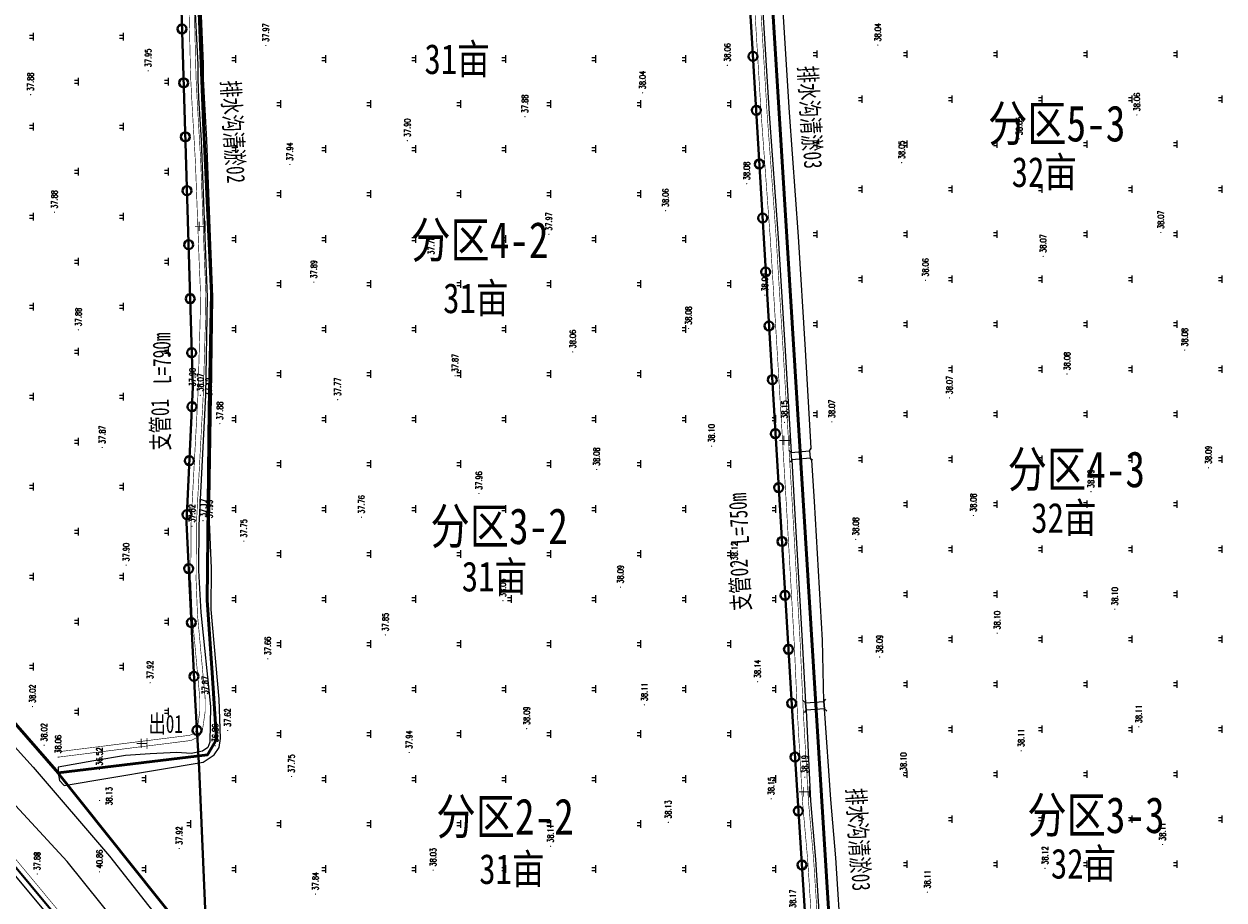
# Model space of a CAD drawing. Extents: x 464172 to 473094, y 3847158 to 3855433.
# Tile 38 of 98: x 466196 to 466595, y 3851864 to 3852156. Entities that reach past the tile are written whole.
import ezdxf
from ezdxf.enums import TextEntityAlignment as Align

# ---------------------------------------------------------------- set-up
doc = ezdxf.new("R2010")
doc.units = 0
doc.linetypes.add('X3', pattern=[5, 4, -1])
doc.layers.get('0').update_dxf_attribs({"linetype": 'CONTINUOUS'})
doc.layers.add('ASSIST', color=7, linetype='CONTINUOUS', plot=False)
for name, color, linetype in [('DLSS', 4, 'CONTINUOUS'), ('DMTZ', 3, 'CONTINUOUS'), ('GCD', 9, 'CONTINUOUS'), ('SXSS', 5, 'CONTINUOUS'), ('ZBTZ', 8, 'CONTINUOUS'), ('排水沟', 5, 'CONTINUOUS')]:
    doc.layers.add(name, color=color, linetype=linetype)
doc.layers.add('出水口', color=3, linetype='CONTINUOUS', lineweight=30)
doc.layers.add('支管', color=3, linetype='CONTINUOUS', lineweight=30)
doc.styles.add('HZ', font='rs.shx', dxfattribs={"width": 0.8, "bigfont": 'hztxt.shx'})
doc.styles.get("Standard").update_dxf_attribs({"font": 'rs.shx', "bigfont": 'hztxt.shx'})
doc.styles.add('黑体', font='simhei.ttf')
doc.linetypes.add('10411', pattern='A,2,[150,AAA.SHX,S=1,R=0,X=0,Y=1],2,[151,AAA.SHX,S=1,R=0,X=0,Y=3],1e-11', length=4)
doc.linetypes.add('712B', pattern='A,4,-1,4,-1,4,-1,[167,AAA.SHX,S=0.5,R=0,X=0,Y=0],8,[168,AAA.SHX,S=0.5,R=0,X=0,Y=0],-1', length=24)

# ---------------------------------------------------------------- blocks, each defined once
blk = doc.blocks.new('GC200')
at = {"linetype": 'Continuous', "const_width": 0.2, "flags": 128}
blk.add_lwpolyline([(-0.1, 0, 1), (0.1, 0, 1)], format="xyb", close=True, dxfattribs=at)
blk = doc.blocks.new('gc119')
for p, q in [((-1.25, 0), (1.25, 0)), ((-0.5, 1.3), (-0.5, 0)), ((0.5, 1.3), (0.5, 0))]:
    blk.add_line(p, q)
blk = doc.blocks.new('郭庄示范方')
at = {"layer": 'ASSIST', "color": 8, "linetype": 'Continuous', "elevation": -37.5, "flags": 128}
blk.add_lwpolyline([(652.3, -516.37), (646.23, -516.94), (646, -514.48), (652.07, -513.91)], close=True, dxfattribs=at)
at = {"layer": 'ASSIST', "color": 8, "linetype": 'Continuous', "flags": 128}
blk.add_lwpolyline([(657.06, -599.95), (650.94, -600.44), (650.75, -597.98), (656.86, -597.5)], close=True, dxfattribs=at)
at = {"layer": 'DLSS', "color": 8, "linetype": 'Continuous'}
for p, q in [((646, -514.48, -37.5), (645.23, -513.84, -37.5)), ((652.07, -513.91, -37.5), (652.7, -513.14, -37.5)), ((646.23, -516.94, -37.5), (645.6, -517.71, -37.5)), ((652.3, -516.37, -37.5), (653.07, -517.01, -37.5)), ((650.75, -597.98), (649.98, -597.33)), ((656.86, -597.5), (657.51, -596.73)), ((650.98, -600.39), (650.33, -601.15)), ((657.06, -599.95), (657.82, -600.6))]:
    blk.add_line(p, q, dxfattribs=at)
at = {"layer": 'DLSS', "color": 8, "linetype": 'X3', "const_width": 0.2, "flags": 128}
for points, elevation in [([(668.7, -927.17), (667.68, -899.23), (665.14, -849.88), (662.61, -816.18), (658.99, -765.3), (655.28, -709.37), (651.49, -650.33), (649.76, -630.86), (648.08, -601.63), (646.98, -577.51), (644.35, -531.43), (641.33, -480.81), (639.02, -443.16), (635.99, -401.78), (632.01, -336.29), (628.43, -282.32), (627.28, -256.04), (625.16, -222.49)], -37.5), ([(97.21, -250.08), (82.99, -254.12), (75.26, -258.64), (72.87, -261.4), (71.56, -265.05), (71.12, -270.89), (71.18, -273.21), (165.51, -386.15), (339.07, -594.5), (601.16, -910.37)], -37.5), ([(447.14, -608.03), (447.64, -607.37), (448, -606.8), (448.3, -604.89), (448.88, -600.79), (448.88, -596.45), (446.34, -568.76), (445.88, -557.25), (445.93, -538.89), (448.28, -494.92), (448.98, -470.74), (449.07, -464.85), (449.12, -461.28), (448.71, -451.94), (447.4, -417.38), (446.29, -398.36), (445.88, -390.51), (445.7, -384.07), (445.25, -365.38), (444.65, -357.17), (443.77, -331.43), (442.82, -301.02), (441.06, -257.1)], 0.56), ([(401.68, -616.06), (445.99, -610.5), (448.42, -609.29)], 0.56)]:
    blk.add_lwpolyline(points, dxfattribs=dict(at, elevation=elevation))
at = {"layer": 'DLSS', "color": 8, "linetype": 'Continuous', "const_width": 0.2, "flags": 128}
for points, elevation in [([(670.68, -927.15), (669.66, -899.14), (667.11, -849.75), (664.59, -816.04), (660.96, -765.17), (657.26, -709.24), (653.47, -650.18), (651.74, -630.71), (650.05, -601.53), (648.96, -577.41), (646.33, -531.31), (643.31, -480.69), (640.99, -443.03), (637.97, -401.65), (633.99, -336.17), (630.41, -282.22), (629.26, -255.93), (627.13, -222.37)], -37.5), ([(97.76, -251.63), (83.73, -255.76), (76.43, -260.04), (74.45, -262.33), (73.33, -265.43), (72.92, -270.93), (72.96, -272.54), (166.89, -384.99), (340.45, -593.35), (602.55, -909.22)], -37.5), ([(448.42, -609.29), (449.11, -608.38), (449.7, -607.43), (450.06, -605.15), (450.66, -600.92), (450.66, -596.37), (448.11, -568.65), (447.65, -557.22), (447.71, -538.94), (450.05, -495), (450.76, -470.78), (450.85, -464.88), (450.9, -461.26), (450.49, -451.87), (449.18, -417.29), (448.07, -398.26), (447.66, -390.44), (447.47, -384.02), (447.03, -365.3), (446.43, -357.08), (445.55, -331.37), (444.6, -300.96), (442.72, -253.95)], 0.56), ([(401.46, -614.3), (445.6, -608.76), (447.14, -608.03)], 0.56)]:
    blk.add_lwpolyline(points, dxfattribs=dict(at, elevation=elevation))
at = {"layer": 'DLSS', "color": 8, "linetype": 'Continuous', "elevation": -37.5}
for points in [[(646, -514.48), (652.07, -513.91)], [(652.3, -516.37), (646.23, -516.94)]]:
    blk.add_lwpolyline(points, dxfattribs=at)
at = {"layer": 'DLSS', "color": 8, "linetype": 'Continuous'}
for points in [[(650.75, -597.98), (656.86, -597.5)], [(657.06, -599.95), (650.94, -600.44)]]:
    blk.add_lwpolyline(points, dxfattribs=at)
at = {"layer": 'DMTZ', "color": 8, "linetype": '10411', "flags": 128}
for points, elevation in [([(605.95, -917.16), (600.65, -911.26), (522.73, -818), (389.08, -657.63), (89.02, -296.59), (65.42, -268.94), (64.87, -267.55), (65.2, -266.3), (66.76, -263.62)], 0.6), ([(636.44, -365.91), (638.61, -401.6), (641.64, -442.98), (643.95, -480.65), (646, -514.48)], -37.5), ([(652.07, -513.91), (652.69, -513.05), (650.73, -480.24), (648.41, -442.53), (645.39, -401.15), (643.24, -365.78)], -37.5), ([(646.23, -516.94), (646.98, -531.27), (649.6, -577.37), (650.75, -597.98), (650.98, -600.39)], -37.5), ([(657.06, -599.95), (656.86, -597.5), (656.39, -577.03), (653.76, -530.88), (652.88, -517.02), (652.3, -516.37)], -37.5), ([(650.98, -600.39), (652.38, -630.67), (654.11, -650.13), (657.9, -709.19), (661.61, -765.12), (664.95, -812.05)], -37.5), ([(670.23, -811.65), (668.39, -764.66), (664.68, -708.75), (660.88, -649.61), (659.16, -630.17), (657.06, -599.95)], -37.5)]:
    blk.add_lwpolyline(points, dxfattribs=dict(at, elevation=elevation))
at = {"layer": 'DMTZ', "color": 8, "linetype": '10411', "elevation": 3.54, "flags": 128}
blk.add_lwpolyline([(349.05, -590.61), (347.77, -586.48), (348.25, -582.82), (349.84, -580.27), (353.5, -579.63), (358.07, -580.47), (358.07, -580.47), (393.36, -619.38), (418.81, -649.06), (527.36, -787.11), (528.02, -798.18), (599.87, -885.57), (600.1, -886.76), (599.97, -888.04), (599.55, -889.01), (599.23, -889.65), (599.26, -890.13), (604.55, -897.21), (609.02, -902.89), (609.02, -902.89), (609.05, -903.4), (608.79, -903.77), (608.13, -904.1), (607.37, -904.09), (603.29, -898.64), (524.74, -800.36), (404.7, -650.88)], close=True, dxfattribs=at)
at = {"layer": 'SXSS', "color": 8, "linetype": 'Continuous', "elevation": 0.65, "flags": 128}
blk.add_lwpolyline([(446.74, -357.26), (448.19, -385.18), (448.17, -389.95), (448.49, -396.38), (449.3, -410.37), (450.52, -442.83), (451.28, -462.69), (450.78, -495.39), (448.59, -538.74), (448.49, -553.83), (449.19, -567.85), (452.42, -599.14), (452.19, -611.05), (451.6, -612.88), (449.77, -614.07), (446, -614.82), (441.18, -614.54), (432.31, -614.92), (424.09, -615.49), (413.52, -617.28), (401.68, -619.39), (401.62, -621.4), (402.08, -623.88), (403.66, -625.52), (449.97, -617.73), (453.71, -615.25), (455.34, -612.86), (455.78, -609.9), (455.31, -596.75), (452.7, -566.84), (452.79, -553.09), (452.08, -537.65), (452.75, -495.46), (453.24, -462.66), (452.48, -442.75), (451.26, -410.27), (450.45, -396.28), (450.14, -389.91), (450.16, -385.13), (448.9, -355.28)], dxfattribs=at)
at = {"layer": 'GCD', "color": 8, "linetype": 'Continuous'}
ref = blk.add_blockref('GC200', (470.87, -378.85, 0.47), dxfattribs=dict(at, rotation=90))
ref.add_attrib('height', '37.97', dxfattribs={"linetype": 'Continuous', "height": 2, "rotation": 90, "style": 'HZ', "width": 0.8}).set_placement((470.87, -377.65, -37.5), align=Align.MIDDLE_LEFT)
ref = blk.add_blockref('GC200', (674.86, -378.72, 0.54), dxfattribs=dict(at, rotation=90))
ref.add_attrib('height', '38.04', dxfattribs={"linetype": 'Continuous', "height": 2, "rotation": 90, "style": 'HZ', "width": 0.8}).set_placement((674.86, -377.52, -37.5), align=Align.MIDDLE_LEFT)
ref = blk.add_blockref('GC200', (624.73, -385.47, 0.56), dxfattribs=dict(at, rotation=90))
ref.add_attrib('height', '38.06', dxfattribs={"linetype": 'Continuous', "height": 2, "rotation": 90, "style": 'HZ', "width": 0.8}).set_placement((624.73, -384.27, -37.5), align=Align.MIDDLE_LEFT)
ref = blk.add_blockref('GC200', (431.7, -387.29, 0.45), dxfattribs=dict(at, rotation=90))
ref.add_attrib('height', '37.95', dxfattribs={"linetype": 'Continuous', "height": 2, "rotation": 90, "style": 'HZ', "width": 0.8}).set_placement((431.7, -386.09, -37.5), align=Align.MIDDLE_LEFT)
ref = blk.add_blockref('GC200', (392.5, -395.25, 0.38), dxfattribs=dict(at, rotation=90))
ref.add_attrib('height', '37.88', dxfattribs={"linetype": 'Continuous', "height": 2, "rotation": 90, "style": 'HZ', "width": 0.8}).set_placement((392.5, -394.05, -37.5), align=Align.MIDDLE_LEFT)
ref = blk.add_blockref('GC200', (596.46, -394.64, 0.54), dxfattribs=dict(at, rotation=90))
ref.add_attrib('height', '38.04', dxfattribs={"linetype": 'Continuous', "height": 2, "rotation": 90, "style": 'HZ', "width": 0.8}).set_placement((596.46, -393.44, -37.5), align=Align.MIDDLE_LEFT)
ref = blk.add_blockref('GC200', (761.22, -402, 0.56), dxfattribs=dict(at, rotation=90))
ref.add_attrib('height', '38.06', dxfattribs={"linetype": 'Continuous', "height": 2, "rotation": 90, "style": 'HZ', "width": 0.8}).set_placement((761.22, -400.8, -37.5), align=Align.MIDDLE_LEFT)
ref = blk.add_blockref('GC200', (557.26, -402.6, 0.38), dxfattribs=dict(at, rotation=90))
ref.add_attrib('height', '37.88', dxfattribs={"linetype": 'Continuous', "height": 2, "rotation": 90, "style": 'HZ', "width": 0.8}).set_placement((557.26, -401.4, -37.5), align=Align.MIDDLE_LEFT)
ref = blk.add_blockref('GC200', (722.02, -409.96, 0.55), dxfattribs=dict(at, rotation=90))
ref.add_attrib('height', '38.05', dxfattribs={"linetype": 'Continuous', "height": 2, "rotation": 90, "style": 'HZ', "width": 0.8}).set_placement((722.02, -408.76, -37.5), align=Align.MIDDLE_LEFT)
ref = blk.add_blockref('GC200', (518.06, -410.57, 0.4), dxfattribs=dict(at, rotation=90))
ref.add_attrib('height', '37.90', dxfattribs={"linetype": 'Continuous', "height": 2, "rotation": 90, "style": 'HZ', "width": 0.8}).set_placement((518.06, -409.37, -37.5), align=Align.MIDDLE_LEFT)
ref = blk.add_blockref('GC200', (478.92, -418.52, 0.44), dxfattribs=dict(at, rotation=90))
ref.add_attrib('height', '37.94', dxfattribs={"linetype": 'Continuous', "height": 2, "rotation": 90, "style": 'HZ', "width": 0.8}).set_placement((478.92, -417.32, -37.5), align=Align.MIDDLE_LEFT)
ref = blk.add_blockref('GC200', (682.82, -417.92, 0.55), dxfattribs=dict(at, rotation=90))
ref.add_attrib('height', '38.05', dxfattribs={"linetype": 'Continuous', "height": 2, "rotation": 90, "style": 'HZ', "width": 0.8}).set_placement((682.82, -416.72, -37.5), align=Align.MIDDLE_LEFT)
ref = blk.add_blockref('GC200', (631.16, -424.94, 0.58), dxfattribs=dict(at, rotation=90))
ref.add_attrib('height', '38.08', dxfattribs={"linetype": 'Continuous', "height": 2, "rotation": 90, "style": 'HZ', "width": 0.8}).set_placement((631.16, -423.74, -37.5), align=Align.MIDDLE_LEFT)
ref = blk.add_blockref('GC200', (400.46, -434.45, 0.38), dxfattribs=dict(at, rotation=90))
ref.add_attrib('height', '37.88', dxfattribs={"linetype": 'Continuous', "height": 2, "rotation": 90, "style": 'HZ', "width": 0.8}).set_placement((400.46, -433.25, -37.5), align=Align.MIDDLE_LEFT)
ref = blk.add_blockref('GC200', (604.13, -433.9, 0.56), dxfattribs=dict(at, rotation=90))
ref.add_attrib('height', '38.06', dxfattribs={"linetype": 'Continuous', "height": 2, "rotation": 90, "style": 'HZ', "width": 0.8}).set_placement((604.13, -432.7, -37.5), align=Align.MIDDLE_LEFT)
ref = blk.add_blockref('GC200', (565.22, -441.8, 0.47), dxfattribs=dict(at, rotation=90))
ref.add_attrib('height', '37.97', dxfattribs={"linetype": 'Continuous', "height": 2, "rotation": 90, "style": 'HZ', "width": 0.8}).set_placement((565.22, -440.6, -37.5), align=Align.MIDDLE_LEFT)
ref = blk.add_blockref('GC200', (769.18, -441.2, 0.57), dxfattribs=dict(at, rotation=90))
ref.add_attrib('height', '38.07', dxfattribs={"linetype": 'Continuous', "height": 2, "rotation": 90, "style": 'HZ', "width": 0.8}).set_placement((769.18, -440, -37.5), align=Align.MIDDLE_LEFT)
ref = blk.add_blockref('GC200', (526.02, -449.77, 0.28), dxfattribs=dict(at, rotation=90))
ref.add_attrib('height', '37.78', dxfattribs={"linetype": 'Continuous', "height": 2, "rotation": 90, "style": 'HZ', "width": 0.8}).set_placement((526.02, -448.57, -37.5), align=Align.MIDDLE_LEFT)
ref = blk.add_blockref('GC200', (729.98, -449.16, 0.57), dxfattribs=dict(at, rotation=90))
ref.add_attrib('height', '38.07', dxfattribs={"linetype": 'Continuous', "height": 2, "rotation": 90, "style": 'HZ', "width": 0.8}).set_placement((729.98, -447.96, -37.5), align=Align.MIDDLE_LEFT)
ref = blk.add_blockref('GC200', (486.87, -457.72, 0.39), dxfattribs=dict(at, rotation=90))
ref.add_attrib('height', '37.89', dxfattribs={"linetype": 'Continuous', "height": 2, "rotation": 90, "style": 'HZ', "width": 0.8}).set_placement((486.87, -456.52, -37.5), align=Align.MIDDLE_LEFT)
ref = blk.add_blockref('GC200', (690.78, -457.12, 0.56), dxfattribs=dict(at, rotation=90))
ref.add_attrib('height', '38.06', dxfattribs={"linetype": 'Continuous', "height": 2, "rotation": 90, "style": 'HZ', "width": 0.8}).set_placement((690.78, -455.92, -37.5), align=Align.MIDDLE_LEFT)
ref = blk.add_blockref('GC200', (637.21, -462.07, 0.59), dxfattribs=dict(at, rotation=90))
ref.add_attrib('height', '38.09', dxfattribs={"linetype": 'Continuous', "height": 2, "rotation": 90, "style": 'HZ', "width": 0.8}).set_placement((637.21, -460.87, -37.5), align=Align.MIDDLE_LEFT)
ref = blk.add_blockref('GC200', (408.42, -473.65, 0.38), dxfattribs=dict(at, rotation=90))
ref.add_attrib('height', '37.88', dxfattribs={"linetype": 'Continuous', "height": 2, "rotation": 90, "style": 'HZ', "width": 0.8}).set_placement((408.42, -472.45, -37.5), align=Align.MIDDLE_LEFT)
ref = blk.add_blockref('GC200', (611.8, -473.16, 0.58), dxfattribs=dict(at, rotation=90))
ref.add_attrib('height', '38.08', dxfattribs={"linetype": 'Continuous', "height": 2, "rotation": 90, "style": 'HZ', "width": 0.8}).set_placement((611.8, -471.96, -37.5), align=Align.MIDDLE_LEFT)
ref = blk.add_blockref('GC200', (573.18, -481, 0.56), dxfattribs=dict(at, rotation=90))
ref.add_attrib('height', '38.06', dxfattribs={"linetype": 'Continuous', "height": 2, "rotation": 90, "style": 'HZ', "width": 0.8}).set_placement((573.18, -479.8, -37.5), align=Align.MIDDLE_LEFT)
ref = blk.add_blockref('GC200', (777.14, -480.4, 0.58), dxfattribs=dict(at, rotation=90))
ref.add_attrib('height', '38.08', dxfattribs={"linetype": 'Continuous', "height": 2, "rotation": 90, "style": 'HZ', "width": 0.8}).set_placement((777.14, -479.2, -37.5), align=Align.MIDDLE_LEFT)
ref = blk.add_blockref('GC200', (533.97, -488.97, 0.37), dxfattribs=dict(at, rotation=90))
ref.add_attrib('height', '37.87', dxfattribs={"linetype": 'Continuous', "height": 2, "rotation": 90, "style": 'HZ', "width": 0.8}).set_placement((533.97, -487.77, -37.5), align=Align.MIDDLE_LEFT)
ref = blk.add_blockref('GC200', (737.94, -488.36, 0.58), dxfattribs=dict(at, rotation=90))
ref.add_attrib('height', '38.08', dxfattribs={"linetype": 'Continuous', "height": 2, "rotation": 90, "style": 'HZ', "width": 0.8}).set_placement((737.94, -487.16, -37.5), align=Align.MIDDLE_LEFT)
ref = blk.add_blockref('GC200', (446.43, -493.67, 0.4), dxfattribs=dict(at, rotation=90))
ref.add_attrib('height', '37.90', dxfattribs={"linetype": 'Continuous', "height": 2, "rotation": 90, "style": 'HZ', "width": 0.8}).set_placement((446.43, -492.47, -37.5), align=Align.MIDDLE_LEFT)
ref = blk.add_blockref('GC200', (449.07, -495.44, 0.57), dxfattribs=dict(at, rotation=90))
ref.add_attrib('height', '38.07', dxfattribs={"linetype": 'Continuous', "height": 2, "rotation": 90, "style": 'HZ', "width": 0.8}).set_placement((449.07, -494.24, -37.5), align=Align.MIDDLE_LEFT)
ref = blk.add_blockref('GC200', (451.92, -496.9, -0.38), dxfattribs=dict(at, rotation=90))
ref.add_attrib('height', '37.12', dxfattribs={"linetype": 'Continuous', "height": 2, "rotation": 90, "style": 'HZ', "width": 0.8}).set_placement((451.92, -495.7, -37.5), align=Align.MIDDLE_LEFT)
ref = blk.add_blockref('GC200', (494.83, -496.92, 0.27), dxfattribs=dict(at, rotation=90))
ref.add_attrib('height', '37.77', dxfattribs={"linetype": 'Continuous', "height": 2, "rotation": 90, "style": 'HZ', "width": 0.8}).set_placement((494.83, -495.72, -37.5), align=Align.MIDDLE_LEFT)
ref = blk.add_blockref('GC200', (698.74, -496.32, 0.57), dxfattribs=dict(at, rotation=90))
ref.add_attrib('height', '38.07', dxfattribs={"linetype": 'Continuous', "height": 2, "rotation": 90, "style": 'HZ', "width": 0.8}).set_placement((698.74, -495.12, -37.5), align=Align.MIDDLE_LEFT)
ref = blk.add_blockref('GC200', (455.58, -504.89, 0.38), dxfattribs=dict(at, rotation=90))
ref.add_attrib('height', '37.88', dxfattribs={"linetype": 'Continuous', "height": 2, "rotation": 90, "style": 'HZ', "width": 0.8}).set_placement((455.58, -503.69, -37.5), align=Align.MIDDLE_LEFT)
ref = blk.add_blockref('GC200', (643.74, -504.48, 0.65), dxfattribs=dict(at, rotation=90))
ref.add_attrib('height', '38.15', dxfattribs={"linetype": 'Continuous', "height": 2, "rotation": 90, "style": 'HZ', "width": 0.8}).set_placement((643.74, -503.28, -37.5), align=Align.MIDDLE_LEFT)
ref = blk.add_blockref('GC200', (659.54, -504.28, 0.57), dxfattribs=dict(at, rotation=90))
ref.add_attrib('height', '38.07', dxfattribs={"linetype": 'Continuous', "height": 2, "rotation": 90, "style": 'HZ', "width": 0.8}).set_placement((659.54, -503.08, -37.5), align=Align.MIDDLE_LEFT)
ref = blk.add_blockref('GC200', (416.39, -512.85, 0.37), dxfattribs=dict(at, rotation=90))
ref.add_attrib('height', '37.87', dxfattribs={"linetype": 'Continuous', "height": 2, "rotation": 90, "style": 'HZ', "width": 0.8}).set_placement((416.39, -511.65, -37.5), align=Align.MIDDLE_LEFT)
ref = blk.add_blockref('GC200', (619.46, -512.42, 0.6), dxfattribs=dict(at, rotation=90))
ref.add_attrib('height', '38.10', dxfattribs={"linetype": 'Continuous', "height": 2, "rotation": 90, "style": 'HZ', "width": 0.8}).set_placement((619.46, -511.22, -37.5), align=Align.MIDDLE_LEFT)
ref = blk.add_blockref('GC200', (581.15, -520.2, 0.58), dxfattribs=dict(at, rotation=90))
ref.add_attrib('height', '38.08', dxfattribs={"linetype": 'Continuous', "height": 2, "rotation": 90, "style": 'HZ', "width": 0.8}).set_placement((581.15, -519, -37.5), align=Align.MIDDLE_LEFT)
ref = blk.add_blockref('GC200', (785.1, -519.6, 0.59), dxfattribs=dict(at, rotation=90))
ref.add_attrib('height', '38.09', dxfattribs={"linetype": 'Continuous', "height": 2, "rotation": 90, "style": 'HZ', "width": 0.8}).set_placement((785.1, -518.4, -37.5), align=Align.MIDDLE_LEFT)
ref = blk.add_blockref('GC200', (541.93, -528.17, 0.46), dxfattribs=dict(at, rotation=90))
ref.add_attrib('height', '37.96', dxfattribs={"linetype": 'Continuous', "height": 2, "rotation": 90, "style": 'HZ', "width": 0.8}).set_placement((541.93, -526.97, -37.5), align=Align.MIDDLE_LEFT)
ref = blk.add_blockref('GC200', (745.91, -527.56, 0.59), dxfattribs=dict(at, rotation=90))
ref.add_attrib('height', '38.09', dxfattribs={"linetype": 'Continuous', "height": 2, "rotation": 90, "style": 'HZ', "width": 0.8}).set_placement((745.91, -526.36, -37.5), align=Align.MIDDLE_LEFT)
ref = blk.add_blockref('GC200', (449.96, -537.23, -0.33), dxfattribs=dict(at, rotation=90))
ref.add_attrib('height', '37.17', dxfattribs={"linetype": 'Continuous', "height": 2, "rotation": 90, "style": 'HZ', "width": 0.8}).set_placement((449.96, -536.03, -37.5), align=Align.MIDDLE_LEFT)
ref = blk.add_blockref('GC200', (452.08, -537.65, 0.43), dxfattribs=dict(at, rotation=90))
ref.add_attrib('height', '37.93', dxfattribs={"linetype": 'Continuous', "height": 2, "rotation": 90, "style": 'HZ', "width": 0.8}).set_placement((452.08, -536.45, -37.5), align=Align.MIDDLE_LEFT)
ref = blk.add_blockref('GC200', (502.78, -536.12, 0.26), dxfattribs=dict(at, rotation=90))
ref.add_attrib('height', '37.76', dxfattribs={"linetype": 'Continuous', "height": 2, "rotation": 90, "style": 'HZ', "width": 0.8}).set_placement((502.78, -534.92, -37.5), align=Align.MIDDLE_LEFT)
ref = blk.add_blockref('GC200', (706.71, -535.52, 0.58), dxfattribs=dict(at, rotation=90))
ref.add_attrib('height', '38.08', dxfattribs={"linetype": 'Continuous', "height": 2, "rotation": 90, "style": 'HZ', "width": 0.8}).set_placement((706.71, -534.32, -37.5), align=Align.MIDDLE_LEFT)
ref = blk.add_blockref('GC200', (446.28, -539.09, 0.32), dxfattribs=dict(at, rotation=90))
ref.add_attrib('height', '37.82', dxfattribs={"linetype": 'Continuous', "height": 2, "rotation": 90, "style": 'HZ', "width": 0.8}).set_placement((446.28, -537.89, -37.5), align=Align.MIDDLE_LEFT)
ref = blk.add_blockref('GC200', (463.55, -544.09, 0.25), dxfattribs=dict(at, rotation=90))
ref.add_attrib('height', '37.75', dxfattribs={"linetype": 'Continuous', "height": 2, "rotation": 90, "style": 'HZ', "width": 0.8}).set_placement((463.55, -542.89, -37.5), align=Align.MIDDLE_LEFT)
ref = blk.add_blockref('GC200', (667.51, -543.48, 0.58), dxfattribs=dict(at, rotation=90))
ref.add_attrib('height', '38.08', dxfattribs={"linetype": 'Continuous', "height": 2, "rotation": 90, "style": 'HZ', "width": 0.8}).set_placement((667.51, -542.28, -37.5), align=Align.MIDDLE_LEFT)
ref = blk.add_blockref('GC200', (424.35, -552.05, 0.4), dxfattribs=dict(at, rotation=90))
ref.add_attrib('height', '37.90', dxfattribs={"linetype": 'Continuous', "height": 2, "rotation": 90, "style": 'HZ', "width": 0.8}).set_placement((424.35, -550.85, -37.5), align=Align.MIDDLE_LEFT)
ref = blk.add_blockref('GC200', (627.13, -551.68, 0.62), dxfattribs=dict(at, rotation=90))
ref.add_attrib('height', '38.12', dxfattribs={"linetype": 'Continuous', "height": 2, "rotation": 90, "style": 'HZ', "width": 0.8}).set_placement((627.13, -550.48, -37.5), align=Align.MIDDLE_LEFT)
ref = blk.add_blockref('GC200', (589.11, -559.4, 0.59), dxfattribs=dict(at, rotation=90))
ref.add_attrib('height', '38.09', dxfattribs={"linetype": 'Continuous', "height": 2, "rotation": 90, "style": 'HZ', "width": 0.8}).set_placement((589.11, -558.2, -37.5), align=Align.MIDDLE_LEFT)
ref = blk.add_blockref('GC200', (549.91, -563.89, 0.55), dxfattribs=dict(at, rotation=90))
ref.add_attrib('height', '38.05', dxfattribs={"linetype": 'Continuous', "height": 2, "rotation": 90, "style": 'HZ', "width": 0.8}).set_placement((549.91, -562.69, -37.5), align=Align.MIDDLE_LEFT)
ref = blk.add_blockref('GC200', (753.87, -566.76, 0.6), dxfattribs=dict(at, rotation=90))
ref.add_attrib('height', '38.10', dxfattribs={"linetype": 'Continuous', "height": 2, "rotation": 90, "style": 'HZ', "width": 0.8}).set_placement((753.87, -565.56, -37.5), align=Align.MIDDLE_LEFT)
ref = blk.add_blockref('GC200', (510.74, -575.32, 0.35), dxfattribs=dict(at, rotation=90))
ref.add_attrib('height', '37.85', dxfattribs={"linetype": 'Continuous', "height": 2, "rotation": 90, "style": 'HZ', "width": 0.8}).set_placement((510.74, -574.12, -37.5), align=Align.MIDDLE_LEFT)
ref = blk.add_blockref('GC200', (714.67, -574.72, 0.6), dxfattribs=dict(at, rotation=90))
ref.add_attrib('height', '38.10', dxfattribs={"linetype": 'Continuous', "height": 2, "rotation": 90, "style": 'HZ', "width": 0.8}).set_placement((714.67, -573.52, -37.5), align=Align.MIDDLE_LEFT)
ref = blk.add_blockref('GC200', (471.51, -583.29, 0.16), dxfattribs=dict(at, rotation=90))
ref.add_attrib('height', '37.66', dxfattribs={"linetype": 'Continuous', "height": 2, "rotation": 90, "style": 'HZ', "width": 0.8}).set_placement((471.51, -582.09, -37.5), align=Align.MIDDLE_LEFT)
ref = blk.add_blockref('GC200', (675.47, -582.68, 0.59), dxfattribs=dict(at, rotation=90))
ref.add_attrib('height', '38.09', dxfattribs={"linetype": 'Continuous', "height": 2, "rotation": 90, "style": 'HZ', "width": 0.8}).set_placement((675.47, -581.48, -37.5), align=Align.MIDDLE_LEFT)
ref = blk.add_blockref('GC200', (432.31, -591.25, 0.42), dxfattribs=dict(at, rotation=90))
ref.add_attrib('height', '37.92', dxfattribs={"linetype": 'Continuous', "height": 2, "rotation": 90, "style": 'HZ', "width": 0.8}).set_placement((432.31, -590.05, -37.5), align=Align.MIDDLE_LEFT)
ref = blk.add_blockref('GC200', (634.8, -590.93, 0.64), dxfattribs=dict(at, rotation=90))
ref.add_attrib('height', '38.14', dxfattribs={"linetype": 'Continuous', "height": 2, "rotation": 90, "style": 'HZ', "width": 0.8}).set_placement((634.8, -589.73, -37.5), align=Align.MIDDLE_LEFT)
ref = blk.add_blockref('GC200', (447.44, -591.35, 0.38), dxfattribs=dict(at, rotation=90))
ref.add_attrib('height', '37.89', dxfattribs={"linetype": 'Continuous', "height": 2, "rotation": 90, "style": 'HZ', "width": 0.8}).set_placement((394.68, -653.81, -37.5), align=Align.MIDDLE_LEFT)
ref = blk.add_blockref('GC200', (450.66, -596.37, 0.37), dxfattribs=dict(at, rotation=90))
ref.add_attrib('height', '37.87', dxfattribs={"linetype": 'Continuous', "height": 2, "rotation": 90, "style": 'HZ', "width": 0.8}).set_placement((450.66, -595.17, -37.5), align=Align.MIDDLE_LEFT)
ref = blk.add_blockref('GC200', (393.11, -599.21, 0.52), dxfattribs=dict(at, rotation=90))
ref.add_attrib('height', '38.02', dxfattribs={"linetype": 'Continuous', "height": 2, "rotation": 90, "style": 'HZ', "width": 0.8}).set_placement((393.11, -598.01, -37.5), align=Align.MIDDLE_LEFT)
ref = blk.add_blockref('GC200', (597.07, -598.6, 0.61), dxfattribs=dict(at, rotation=90))
ref.add_attrib('height', '38.11', dxfattribs={"linetype": 'Continuous', "height": 2, "rotation": 90, "style": 'HZ', "width": 0.8}).set_placement((597.07, -597.4, -37.5), align=Align.MIDDLE_LEFT)
ref = blk.add_blockref('GC200', (761.83, -605.96, 0.61), dxfattribs=dict(at, rotation=90))
ref.add_attrib('height', '38.11', dxfattribs={"linetype": 'Continuous', "height": 2, "rotation": 90, "style": 'HZ', "width": 0.8}).set_placement((761.83, -604.76, -37.5), align=Align.MIDDLE_LEFT)
ref = blk.add_blockref('GC200', (458.16, -607.16, 0.12), dxfattribs=dict(at, rotation=90))
ref.add_attrib('height', '37.62', dxfattribs={"linetype": 'Continuous', "height": 2, "rotation": 90, "style": 'HZ', "width": 0.8}).set_placement((458.16, -605.96, -37.5), align=Align.MIDDLE_LEFT)
ref = blk.add_blockref('GC200', (557.84, -606.57, 0.59), dxfattribs=dict(at, rotation=90))
ref.add_attrib('height', '38.09', dxfattribs={"linetype": 'Continuous', "height": 2, "rotation": 90, "style": 'HZ', "width": 0.8}).set_placement((557.84, -605.37, -37.5), align=Align.MIDDLE_LEFT)
ref = blk.add_blockref('GC200', (396.98, -612.1, 0.52), dxfattribs=dict(at, rotation=90))
ref.add_attrib('height', '38.02', dxfattribs={"linetype": 'Continuous', "height": 2, "rotation": 90, "style": 'HZ', "width": 0.8}).set_placement((396.98, -610.9, -37.5), align=Align.MIDDLE_LEFT)
ref = blk.add_blockref('GC200', (454.03, -612.29, -0.64), dxfattribs=dict(at, rotation=90))
ref.add_attrib('height', '36.86', dxfattribs={"linetype": 'Continuous', "height": 2, "rotation": 90, "style": 'HZ', "width": 0.8}).set_placement((454.03, -611.09, -37.5), align=Align.MIDDLE_LEFT)
ref = blk.add_blockref('GC200', (518.69, -614.52, 0.44), dxfattribs=dict(at, rotation=90))
ref.add_attrib('height', '37.94', dxfattribs={"linetype": 'Continuous', "height": 2, "rotation": 90, "style": 'HZ', "width": 0.8}).set_placement((518.69, -613.32, -37.5), align=Align.MIDDLE_LEFT)
ref = blk.add_blockref('GC200', (722.63, -613.92, 0.61), dxfattribs=dict(at, rotation=90))
ref.add_attrib('height', '38.11', dxfattribs={"linetype": 'Continuous', "height": 2, "rotation": 90, "style": 'HZ', "width": 0.8}).set_placement((722.63, -612.72, -37.5), align=Align.MIDDLE_LEFT)
ref = blk.add_blockref('GC200', (401.68, -616.06, 0.56), dxfattribs=dict(at, rotation=90))
ref.add_attrib('height', '38.06', dxfattribs={"linetype": 'Continuous', "height": 2, "rotation": 90, "style": 'HZ', "width": 0.8}).set_placement((401.68, -614.86, -37.5), align=Align.MIDDLE_LEFT)
ref = blk.add_blockref('GC200', (415.42, -620.11, -0.98), dxfattribs=dict(at, rotation=90))
ref.add_attrib('height', '36.52', dxfattribs={"linetype": 'Continuous', "height": 2, "rotation": 90, "style": 'HZ', "width": 0.8}).set_placement((415.42, -618.91, -37.5), align=Align.MIDDLE_LEFT)
ref = blk.add_blockref('GC200', (683.43, -621.88, 0.6), dxfattribs=dict(at, rotation=90))
ref.add_attrib('height', '38.10', dxfattribs={"linetype": 'Continuous', "height": 2, "rotation": 90, "style": 'HZ', "width": 0.8}).set_placement((683.43, -620.68, -37.5), align=Align.MIDDLE_LEFT)
ref = blk.add_blockref('GC200', (479.47, -622.49, 0.25), dxfattribs=dict(at, rotation=90))
ref.add_attrib('height', '37.75', dxfattribs={"linetype": 'Continuous', "height": 2, "rotation": 90, "style": 'HZ', "width": 0.8}).set_placement((479.47, -621.29, -37.5), align=Align.MIDDLE_LEFT)
ref = blk.add_blockref('GC200', (650.55, -622.77, 0.69), dxfattribs=dict(at, rotation=90))
ref.add_attrib('height', '38.19', dxfattribs={"linetype": 'Continuous', "height": 2, "rotation": 90, "style": 'HZ', "width": 0.8}).set_placement((650.55, -621.57, -37.5), align=Align.MIDDLE_LEFT)
ref = blk.add_blockref('GC200', (639.34, -629.97, 0.65), dxfattribs=dict(at, rotation=90))
ref.add_attrib('height', '38.15', dxfattribs={"linetype": 'Continuous', "height": 2, "rotation": 90, "style": 'HZ', "width": 0.8}).set_placement((639.34, -628.77, -37.5), align=Align.MIDDLE_LEFT)
ref = blk.add_blockref('GC200', (415.49, -630.52, 0.63), dxfattribs=dict(at, rotation=90))
ref.add_attrib('height', '38.13', dxfattribs={"linetype": 'Continuous', "height": 2, "rotation": 90, "style": 'HZ', "width": 0.8}).set_placement((418.65, -632.17, -37.5), align=Align.MIDDLE_LEFT)
ref = blk.add_blockref('GC200', (605.03, -637.8, 0.63), dxfattribs=dict(at, rotation=90))
ref.add_attrib('height', '38.13', dxfattribs={"linetype": 'Continuous', "height": 2, "rotation": 90, "style": 'HZ', "width": 0.8}).set_placement((605.03, -636.6, -37.5), align=Align.MIDDLE_LEFT)
ref = blk.add_blockref('GC200', (565.8, -645.77, 0.61), dxfattribs=dict(at, rotation=90))
ref.add_attrib('height', '38.11', dxfattribs={"linetype": 'Continuous', "height": 2, "rotation": 90, "style": 'HZ', "width": 0.8}).set_placement((565.8, -644.57, -37.5), align=Align.MIDDLE_LEFT)
ref = blk.add_blockref('GC200', (769.79, -645.16, 0.61), dxfattribs=dict(at, rotation=90))
ref.add_attrib('height', '38.11', dxfattribs={"linetype": 'Continuous', "height": 2, "rotation": 90, "style": 'HZ', "width": 0.8}).set_placement((769.79, -643.96, -37.5), align=Align.MIDDLE_LEFT)
ref = blk.add_blockref('GC200', (442.04, -646.49, 0.42), dxfattribs=dict(at, rotation=90))
ref.add_attrib('height', '37.92', dxfattribs={"linetype": 'Continuous', "height": 2, "rotation": 90, "style": 'HZ', "width": 0.8}).set_placement((442.04, -645.29, -37.5), align=Align.MIDDLE_LEFT)
ref = blk.add_blockref('GC200', (415.46, -654.31, 3.36), dxfattribs=dict(at, rotation=90))
ref.add_attrib('height', '40.86', dxfattribs={"linetype": 'Continuous', "height": 2, "rotation": 90, "style": 'HZ', "width": 0.8}).set_placement((415.46, -653.11, -37.5), align=Align.MIDDLE_LEFT)
ref = blk.add_blockref('GC200', (526.65, -653.72, 0.53), dxfattribs=dict(at, rotation=90))
ref.add_attrib('height', '38.03', dxfattribs={"linetype": 'Continuous', "height": 2, "rotation": 90, "style": 'HZ', "width": 0.8}).set_placement((526.65, -652.52, -37.5), align=Align.MIDDLE_LEFT)
ref = blk.add_blockref('GC200', (730.59, -653.12, 0.62), dxfattribs=dict(at, rotation=90))
ref.add_attrib('height', '38.12', dxfattribs={"linetype": 'Continuous', "height": 2, "rotation": 90, "style": 'HZ', "width": 0.8}).set_placement((730.59, -651.92, -37.5), align=Align.MIDDLE_LEFT)
ref = blk.add_blockref('GC200', (394.68, -655.01, 0.38), dxfattribs=dict(at, rotation=90))
ref.add_attrib('height', '37.88', dxfattribs={"linetype": 'Continuous', "height": 2, "rotation": 90, "style": 'HZ', "width": 0.8}).set_placement((394.68, -653.81, -37.5), align=Align.MIDDLE_LEFT)
ref = blk.add_blockref('GC200', (487.43, -661.69, 0.34), dxfattribs=dict(at, rotation=90))
ref.add_attrib('height', '37.84', dxfattribs={"linetype": 'Continuous', "height": 2, "rotation": 90, "style": 'HZ', "width": 0.8}).set_placement((487.43, -660.49, -37.5), align=Align.MIDDLE_LEFT)
ref = blk.add_blockref('GC200', (691.39, -661.08, 0.61), dxfattribs=dict(at, rotation=90))
ref.add_attrib('height', '38.11', dxfattribs={"linetype": 'Continuous', "height": 2, "rotation": 90, "style": 'HZ', "width": 0.8}).set_placement((691.39, -659.88, -37.5), align=Align.MIDDLE_LEFT)
ref = blk.add_blockref('GC200', (646.5, -667.52, 0.67), dxfattribs=dict(at, rotation=90))
ref.add_attrib('height', '38.17', dxfattribs={"linetype": 'Continuous', "height": 2, "rotation": 90, "style": 'HZ', "width": 0.8}).set_placement((646.5, -666.32, -37.5), align=Align.MIDDLE_LEFT)
at = {"layer": 'ZBTZ', "color": 8, "linetype": 'Continuous', "rotation": 90}
for p in [(393.44, -375.9, -37.5), (423.44, -375.9, -37.5), (460.9, -383.35, -37.5), (490.9, -383.35, -37.5), (520.9, -383.35, -37.5), (550.9, -383.35, -37.5), (580.9, -383.35, -37.5), (610.9, -383.35, -37.5), (654.67, -381.72, -37.5), (684.67, -381.72, -37.5), (714.67, -381.72, -37.5), (744.67, -381.72, -37.5), (774.67, -381.72, -37.5), (408.44, -390.9, -37.5), (438.44, -390.9, -37.5), (669.67, -396.72, -37.5), (699.67, -396.72, -37.5), (729.67, -396.72, -37.5), (759.67, -396.72, -37.5), (789.67, -396.72, -37.5), (475.9, -398.35, -37.5), (505.9, -398.35, -37.5), (535.9, -398.35, -37.5), (565.9, -398.35, -37.5), (595.9, -398.35, -37.5), (625.9, -398.35, -37.5), (393.44, -405.9, -37.5), (423.44, -405.9, -37.5), (654.67, -411.72, -37.5), (684.67, -411.72, -37.5), (714.67, -411.72, -37.5), (744.67, -411.72, -37.5), (774.67, -411.72, -37.5), (460.9, -413.35, -37.5), (490.9, -413.35, -37.5), (520.9, -413.35, -37.5), (550.9, -413.35, -37.5), (580.9, -413.35, -37.5), (610.9, -413.35, -37.5), (408.44, -420.9, -37.5), (438.44, -420.9, -37.5), (475.9, -428.35, -37.5), (505.9, -428.35, -37.5), (535.9, -428.35, -37.5), (565.9, -428.35, -37.5), (595.9, -428.35, -37.5), (625.9, -428.35, -37.5), (669.67, -426.72, -37.5), (699.67, -426.72, -37.5), (729.67, -426.72, -37.5), (759.67, -426.72, -37.5), (789.67, -426.72, -37.5), (393.44, -435.9, -37.5), (423.44, -435.9, -37.5), (460.9, -443.35, -37.5), (490.9, -443.35, -37.5), (520.9, -443.35, -37.5), (550.9, -443.35, -37.5), (580.9, -443.35, -37.5), (610.9, -443.35, -37.5), (654.67, -441.72, -37.5), (684.67, -441.72, -37.5), (714.67, -441.72, -37.5), (744.67, -441.72, -37.5), (774.67, -441.72, -37.5), (408.44, -450.9, -37.5), (438.44, -450.9, -37.5), (669.67, -456.72, -37.5), (699.67, -456.72, -37.5), (729.67, -456.72, -37.5), (759.67, -456.72, -37.5), (789.67, -456.72, -37.5), (475.9, -458.35, -37.5), (505.9, -458.35, -37.5), (535.9, -458.35, -37.5), (565.9, -458.35, -37.5), (595.9, -458.35, -37.5), (625.9, -458.35, -37.5), (393.44, -465.9, -37.5), (423.44, -465.9, -37.5), (654.67, -471.72, -37.5), (684.67, -471.72, -37.5), (714.67, -471.72, -37.5), (744.67, -471.72, -37.5), (774.67, -471.72, -37.5), (460.9, -473.35, -37.5), (490.9, -473.35, -37.5), (520.9, -473.35, -37.5), (550.9, -473.35, -37.5), (580.9, -473.35, -37.5), (610.9, -473.35, -37.5), (408.44, -480.9, -37.5), (438.44, -480.9, -37.5), (475.9, -488.35, -37.5), (505.9, -488.35, -37.5), (535.9, -488.35, -37.5), (565.9, -488.35, -37.5), (595.9, -488.35, -37.5), (625.9, -488.35, -37.5), (669.67, -486.72, -37.5), (699.67, -486.72, -37.5), (729.67, -486.72, -37.5), (759.67, -486.72, -37.5), (789.67, -486.72, -37.5), (393.44, -495.9, -37.5), (423.44, -495.9, -37.5), (460.9, -503.35, -37.5), (490.9, -503.35, -37.5), (520.9, -503.35, -37.5), (550.9, -503.35, -37.5), (580.9, -503.35, -37.5), (610.9, -503.35, -37.5), (640.9, -503.35, -37.5), (654.67, -501.72, -37.5), (684.67, -501.72, -37.5), (714.67, -501.72, -37.5), (744.67, -501.72, -37.5), (774.67, -501.72, -37.5), (408.44, -510.9, -37.5), (438.44, -510.9, -37.5), (669.67, -516.72, -37.5), (699.67, -516.72, -37.5), (729.67, -516.72, -37.5), (759.67, -516.72, -37.5), (789.67, -516.72, -37.5), (475.9, -518.35, -37.5), (505.9, -518.35, -37.5), (535.9, -518.35, -37.5), (565.9, -518.35, -37.5), (595.9, -518.35, -37.5), (625.9, -518.35, -37.5), (393.44, -525.9, -37.5), (423.44, -525.9, -37.5), (684.67, -531.72, -37.5), (714.67, -531.72, -37.5), (744.67, -531.72, -37.5), (774.67, -531.72, -37.5), (460.9, -533.35, -37.5), (490.9, -533.35, -37.5), (520.9, -533.35, -37.5), (550.9, -533.35, -37.5), (580.9, -533.35, -37.5), (610.9, -533.35, -37.5), (640.9, -533.35, -37.5), (408.44, -540.9, -37.5), (438.44, -540.9, -37.5), (475.9, -548.35, -37.5), (505.9, -548.35, -37.5), (535.9, -548.35, -37.5), (565.9, -548.35, -37.5), (595.9, -548.35, -37.5), (625.9, -548.35, -37.5), (669.67, -546.72, -37.5), (699.67, -546.72, -37.5), (729.67, -546.72, -37.5), (759.67, -546.72, -37.5), (789.67, -546.72, -37.5), (393.44, -555.9, -37.5), (423.44, -555.9, -37.5), (460.9, -563.35, -37.5), (490.9, -563.35, -37.5), (520.9, -563.35, -37.5), (552.72, -563.35, -37.5), (580.9, -563.35, -37.5), (610.9, -563.35, -37.5), (640.9, -563.35, -37.5), (684.67, -561.72, -37.5), (714.67, -561.72, -37.5), (744.67, -561.72, -37.5), (774.67, -561.72, -37.5), (408.44, -570.9, -37.5), (438.44, -570.9, -37.5), (669.67, -576.72, -37.5), (699.67, -576.72, -37.5), (729.67, -576.72, -37.5), (759.67, -576.72, -37.5), (789.67, -576.72, -37.5), (475.9, -578.35, -37.5), (505.9, -578.35, -37.5), (535.9, -578.35, -37.5), (565.9, -578.35, -37.5), (595.9, -578.35, -37.5), (625.9, -578.35, -37.5), (393.44, -585.9, -37.5), (423.44, -585.9, -37.5), (684.67, -591.72, -37.5), (714.67, -591.72, -37.5), (744.67, -591.72, -37.5), (774.67, -591.72, -37.5), (460.9, -593.35, -37.5), (490.9, -593.35, -37.5), (520.9, -593.35, -37.5), (550.9, -593.35, -37.5), (580.9, -593.35, -37.5), (610.9, -593.35, -37.5), (640.9, -593.35, -37.5), (408.44, -600.9, -37.5), (438.44, -600.9, -37.5), (475.9, -608.35, -37.5), (505.9, -608.35, -37.5), (535.9, -608.35, -37.5), (565.9, -608.35, -37.5), (595.9, -608.35, -37.5), (625.9, -608.35, -37.5), (669.67, -606.72, -37.5), (699.67, -606.72, -37.5), (729.67, -606.72, -37.5), (759.67, -606.72, -37.5), (789.67, -606.72, -37.5), (430.9, -623.35, -37.5), (460.9, -623.35, -37.5), (490.9, -623.35, -37.5), (520.9, -623.35, -37.5), (550.9, -623.35, -37.5), (580.9, -623.35, -37.5), (610.9, -623.35, -37.5), (640.9, -623.35, -37.5), (684.67, -621.72, -37.5), (714.67, -621.72, -37.5), (744.67, -621.72, -37.5), (774.67, -621.72, -37.5), (669.67, -636.72, -37.5), (699.67, -636.72, -37.5), (729.67, -636.72, -37.5), (759.67, -636.72, -37.5), (789.67, -636.72, -37.5), (445.9, -638.35, -37.5), (475.9, -638.35, -37.5), (505.9, -638.35, -37.5), (535.9, -638.35, -37.5), (565.9, -638.35, -37.5), (595.9, -638.35, -37.5), (625.9, -638.35, -37.5), (684.67, -651.72, -37.5), (714.67, -651.72, -37.5), (744.67, -651.72, -37.5), (774.67, -651.72, -37.5), (430.9, -653.35, -37.5), (460.9, -653.35, -37.5), (490.9, -653.35, -37.5), (520.9, -653.35, -37.5), (550.9, -653.35, -37.5), (580.9, -653.35, -37.5), (610.9, -653.35, -37.5), (640.9, -653.35, -37.5)]:
    blk.add_blockref('gc119', p, dxfattribs=at)
at = {"layer": 'DLSS', "color": 8, "linetype": 'Continuous', "style": '黑体'}
for p in [(449.03, -439.12, -37.5), (643.84, -510.53, -37.5), (429.65, -611.49, -37.5), (650.38, -627.63, -37.5)]:
    blk.add_text('土', height=3, rotation=90, dxfattribs=at).set_placement(p, align=Align.MIDDLE)

msp = doc.modelspace()

# ---------------------------------------------------------------- linework, layer by layer
at = {"color": 221, "linetype": '712B', "lineweight": 40, "ltscale": 3, "elevation": 1.98, "flags": 128}
msp.add_lwpolyline([(465872.59, 3852281.81), (465872.75, 3852260.33), (466412.44, 3851610.81), (466425.83, 3851598.47), (467144.48, 3851610.76), (467210.49, 3852474.83), (466781.04, 3852434.07), (466841.84, 3852085.77), (466761.42, 3852075.83), (466736.15, 3852223.25), (466647.4, 3852213.56), (466632.54, 3852405.35)], close=True, dxfattribs=at)
at = {"layer": '出水口', "color": 3, "lineweight": 40}
for centre in [(466248.24, 3852154.65, -37.5), (466438.5, 3852145.49, -37.5), (466248.77, 3852136.66, -37.5), (466439.58, 3852127.52, -37.5), (466249.31, 3852118.66, -37.5), (466440.66, 3852109.56, -37.5), (466249.85, 3852100.67, -37.5), (466441.73, 3852091.59, -37.5), (466250.39, 3852082.68, -37.5), (466442.72, 3852073.62, -37.5), (466250.92, 3852064.69, -37.5), (466443.84, 3852055.65, -37.5), (466251.46, 3852046.7, -37.5), (466444.96, 3852037.69, -37.5), (466251.5, 3852028.7, -37.5), (466445.99, 3852019.72, -37.5), (466250.67, 3852010.71, -37.5), (466447.11, 3852001.75, -37.5), (466249.84, 3851992.73, -37.5), (466448.19, 3851983.78, -37.5), (466250.46, 3851974.74, -37.5), (466449.21, 3851965.81, -37.5), (466251.32, 3851956.77, -37.5), (466450.34, 3851947.85, -37.5), (466252.18, 3851938.79, -37.5), (466451.42, 3851929.88, -37.5), (466253.15, 3851920.81, -37.5), (466452.53, 3851911.91, -37.5), (466453.67, 3851893.95, -37.5), (466454.81, 3851875.99, -37.5)]:
    msp.add_circle(centre, 1.5, dxfattribs=at)
at = {"layer": '排水沟', "linetype": 'Continuous', "lineweight": 50, "flags": 128}
for points in [[(466432.09, 3852370.32), (466459.56, 3851927.63)], [(466459.56, 3851927.63), (466479.46, 3851606.88)]]:
    msp.add_lwpolyline(points, dxfattribs=at)
for points, elevation in [([(466206.88, 3851906.68), (466256.64, 3851912.69), (466259.65, 3851917.81), (466258.25, 3851940.03), (466256.61, 3851964.26), (466257.22, 3852028.03), (466258.01, 3852066.56), (466255.35, 3852123.32), (466251.71, 3852216.71), (466249.19, 3852278.65), (466232.42, 3852333.78)], 0.65), ([(465905.64, 3852280.38), (465919.87, 3852259.31), (465942.06, 3852238.96), (466003.7, 3852165.81), (466007.55, 3852160.97), (466067.44, 3852066.59), (466206.88, 3851906.68)], -37.5), ([(466206.87, 3851906.56), (466339.37, 3851740.6), (466340.21, 3851730.56), (466419.35, 3851631.86), (466430.02, 3851607.33)], 0.65)]:
    msp.add_lwpolyline(points, dxfattribs=dict(at, elevation=elevation))
at = {"layer": '支管', "color": 3, "lineweight": 40, "flags": 128}
msp.add_lwpolyline([(466425.59, 3852361.1), (466451.77, 3851923.7), (466470.96, 3851620.43)], dxfattribs=at)
at = {"layer": '支管', "color": 3, "lineweight": 40, "elevation": -37.5, "flags": 128}
msp.add_lwpolyline([(466226.14, 3852331.76), (466244.61, 3852275.93), (466251.8, 3852035.22), (466249.72, 3851990.15), (466252.55, 3851930.96), (466253.9, 3851908.06), (466256.26, 3851853.53), (466446.1, 3851618.03)], dxfattribs=at)

# ---------------------------------------------------------------- block references
at = {"linetype": 'Continuous'}
msp.add_blockref('郭庄示范方', (465805.25, 3852527.96), dxfattribs=at)

# ---------------------------------------------------------------- texts
at = {"color": 1, "linetype": 'Continuous', "lineweight": 50, "attachment_point": 1}
for s, insert, char_height in [('{\\fSimSun|b0|i0|c134|p2;\\W0.8;31亩}', (466329.02, 3852149.59), 10), ('{\\fSimSun|b0|i0|c134|p2;\\W0.8;分区5-3}', (466516.85, 3852129.12), 12), ('{\\fSimSun|b0|i0|c134|p2;\\W0.8;32亩}', (466524.73, 3852111.93), 10), ('{\\fSimSun|b0|i0|c134|p2;\\W0.8;分区4-2}', (466324.57, 3852090.29), 12), ('{\\fSimSun|b0|i0|c134|p2;\\W0.8;31亩}', (466335.25, 3852069.89), 10), ('{\\fSimSun|b0|i0|c134|p2;\\W0.8;分区4-3}', (466523.39, 3852013.86), 12), ('{\\fSimSun|b0|i0|c134|p2;\\W0.8;32亩}', (466531.27, 3851996.67), 10), ('{\\fSimSun|b0|i0|c134|p2;\\W0.8;分区3-2}', (466331.01, 3851994.9, -37.5), 12), ('{\\fSimSun|b0|i0|c134|p2;\\W0.8;31亩}', (466341.45, 3851977.12, 75), 10), ('{\\fSimSun|b0|i0|c134|p2;\\W0.8;分区2-2}', (466332.99, 3851898.11), 12), ('{\\fSimSun|b0|i0|c134|p2;\\W0.8;分区3-3}', (466529.93, 3851898.6), 12), ('{\\fSimSun|b0|i0|c134|p2;\\W0.8;31亩}', (466347.26, 3851879.62), 10), ('{\\fSimSun|b0|i0|c134|p2;\\W0.8;32亩}', (466537.81, 3851881.41), 10)]:
    msp.add_mtext(s, dxfattribs=dict(at, insert=insert, char_height=char_height))
at = {"color": 3, "lineweight": 40, "char_height": 6, "width": 34.7286, "attachment_point": 1}
for s, insert, rotation in [('{\\fSimHei|b0|i0|c134|p2;\\W0.7;L=790m}', (466238.61, 3852036.23), 90.993), ('{\\fSimHei|b0|i0|c134|p2;\\W0.7;支管01}', (466238.08, 3852014.08), 90.993), ('{\\fSimHei|b0|i0|c134|p2;\\W0.7;L=750m}', (466431.27, 3851982.67), 93.5223), ('{\\fSimHei|b0|i0|c134|p2;\\W0.7;支管02}', (466431.72, 3851960.51), 93.5223)]:
    msp.add_mtext(s, dxfattribs=dict(at, insert=insert, rotation=rotation))
at = {"color": 3, "lineweight": 40, "insert": (466237.05, 3851925.99), "char_height": 6, "width": 34.7286, "attachment_point": 1}
msp.add_mtext('{\\fSimHei|b0|i0|c134|p2;\\W0.7;出01}', dxfattribs=at)
at = {"layer": '排水沟', "linetype": 'Continuous', "lineweight": 50, "char_height": 6, "width": 74.094, "attachment_point": 1, "rotation": 273.3188}
for s, insert in [('{\\fSimHei|b0|i0|c134|p2;\\W0.7;排水沟清淤03}', (466459.64, 3852142.53, -37.5)), ('{\\fSimHei|b0|i0|c134|p2;\\W0.7;排水沟清淤02}', (466267.3, 3852137.69, -37.5)), ('{\\fSimHei|b0|i0|c134|p2;\\W0.7;排水沟清淤03}', (466475.73, 3851901.79, -37.5))]:
    msp.add_mtext(s, dxfattribs=dict(at, insert=insert))

doc.saveas('drawing.dxf')
